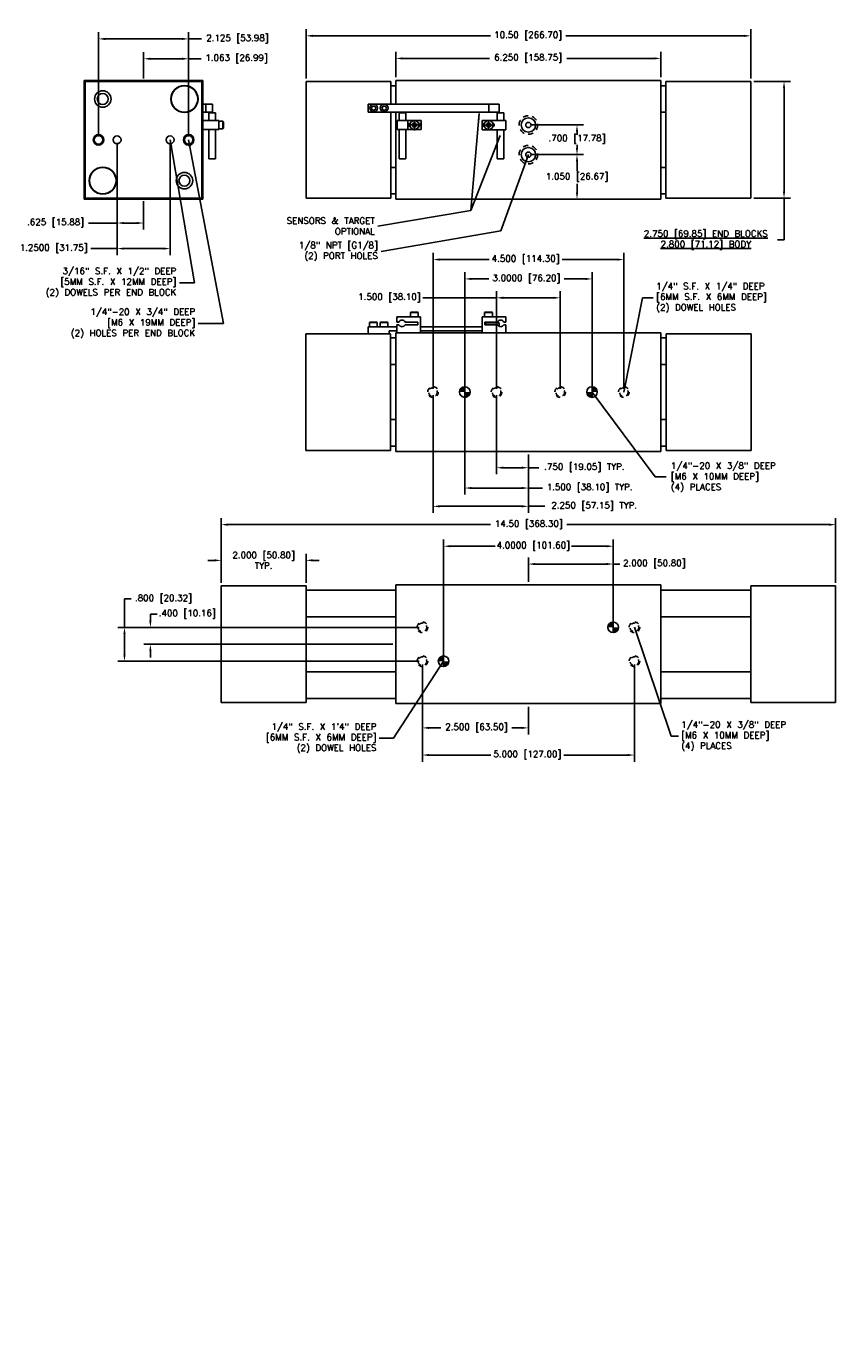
# Model space of a CAD drawing. Extents: x 10.2 to 50.2, y -53.3 to 18.6.
import ezdxf

# ---------------------------------------------------------------- set-up
doc = ezdxf.new("R2010")
doc.units = 0
doc.header["$MEASUREMENT"] = 0
for name, pattern in [('CENTER', [2, 1.25, -0.25, 0.25, -0.25]), ('CENTER2', [1.125, 0.75, -0.125, 0.125, -0.125]), ('DASHED', [0.75, 0.5, -0.25]), ('HIDDEN2', [0.1875, 0.125, -0.0625])]:
    doc.linetypes.add(name, pattern=pattern)
doc.layers.get('0').update_dxf_attribs({"linetype": 'CONTINUOUS'})
doc.layers.get('DEFPOINTS').update_dxf_attribs({"linetype": 'CONTINUOUS'})
doc.layers.add('1', color=7, linetype='CONTINUOUS')
doc.styles.get("Standard").update_dxf_attribs({"font": 'txt.shx', "height": 0.15})
doc.styles.add('STYLE1', font='PER_____.TTF', dxfattribs={"height": 0.15})
doc.dimstyles.new('MILLOMETRIC', dxfattribs={"dimscale": 0, "dimtxt": 0.15, "dimasz": 0.156, "dimexe": 0.156, "dimexo": 0.075, "dimgap": 0.075, "dimtad": 0, "dimtih": 1, "dimtoh": 1, "dimdec": 3, "dimzin": 4, "dimdsep": 46, "dimtxsty": 'Standard', "dimcen": 0.09, "dimadec": 0, "dimazin": 0, "dimtfac": 1, "dimtdec": 3, "dimtofl": 0, "dimtmove": 0, "dimatfit": 3, "dimfxl": 1, "dimtolj": 1, "dimtzin": 4, "dimarcsym": 0})
doc.dimstyles.get("Standard").update_dxf_attribs({"dimtxt": 0.125, "dimasz": 0.094, "dimexe": 0.094, "dimexo": 0.0625, "dimgap": 0.0625, "dimtad": 0, "dimtih": 1, "dimtoh": 1, "dimdec": 3, "dimzin": 4, "dimdsep": 46, "dimtxsty": 'STYLE1', "dimcen": 0.09, "dimadec": 0, "dimazin": 0, "dimtfac": 1, "dimtdec": 4, "dimtofl": 0, "dimtmove": 0, "dimatfit": 3, "dimfxl": 1, "dimtolj": 1, "dimtzin": 4, "dimarcsym": 0})

# ---------------------------------------------------------------- blocks, each defined once
blk = doc.blocks.new('*D253')
at = {"color": 0, "linetype": 'ByBlock'}
for p, q in [((41.459, 10.014), (41.459, 12.763)), ((44.459, 10.014), (44.459, 12.763)), ((41.615, 12.607), (42.024, 12.607)), ((44.303, 12.607), (43.799, 12.607))]:
    blk.add_line(p, q, dxfattribs=at)
for points in [[(41.615, 12.633), (41.615, 12.581), (41.459, 12.607)], [(44.303, 12.633), (44.303, 12.581), (44.459, 12.607)]]:
    blk.add_solid(points, dxfattribs=at)
at = {"layer": 'DEFPOINTS', "color": 0, "linetype": 'ByBlock'}
for p in [(44.459, 12.607), (41.459, 9.939), (44.459, 9.939)]:
    blk.add_point(p, dxfattribs=at)
at = {"color": 0, "linetype": 'ByBlock', "insert": (42.911, 12.607), "char_height": 0.15, "attachment_point": 5}
blk.add_mtext('\\A1;3.0000 [76.20]', dxfattribs=at)
blk = doc.blocks.new('*D254')
at = {"color": 0, "linetype": 'ByBlock'}
for p, q in [((40.709, 9.864), (40.709, 7.087)), ((42.959, 8.464), (42.959, 7.087)), ((40.865, 7.243), (42.803, 7.243)), ((42.959, 7.243), (43.348, 7.243))]:
    blk.add_line(p, q, dxfattribs=at)
for points in [[(40.865, 7.269), (40.865, 7.217), (40.709, 7.243)], [(42.803, 7.269), (42.803, 7.217), (42.959, 7.243)]]:
    blk.add_solid(points, dxfattribs=at)
at = {"layer": 'DEFPOINTS', "color": 0, "linetype": 'ByBlock'}
for p in [(40.709, 9.939), (42.959, 8.539), (40.709, 7.243)]:
    blk.add_point(p, dxfattribs=at)
at = {"color": 0, "linetype": 'ByBlock', "insert": (44.51, 7.243), "char_height": 0.15, "attachment_point": 5}
blk.add_mtext('\\A1;2.250 [57.15] TYP.', dxfattribs=at)
blk = doc.blocks.new('*D255')
at = {"color": 0, "linetype": 'ByBlock'}
for p, q in [((41.459, 9.864), (41.459, 7.519)), ((42.959, 8.464), (42.959, 7.519)), ((41.615, 7.675), (42.803, 7.675)), ((42.959, 7.675), (43.29, 7.675))]:
    blk.add_line(p, q, dxfattribs=at)
for points in [[(41.615, 7.701), (41.615, 7.649), (41.459, 7.675)], [(42.803, 7.701), (42.803, 7.649), (42.959, 7.675)]]:
    blk.add_solid(points, dxfattribs=at)
at = {"layer": 'DEFPOINTS', "color": 0, "linetype": 'ByBlock'}
for p in [(41.459, 9.939), (42.959, 8.539), (41.459, 7.675)]:
    blk.add_point(p, dxfattribs=at)
at = {"color": 0, "linetype": 'ByBlock', "insert": (44.402, 7.675), "char_height": 0.15, "attachment_point": 5}
blk.add_mtext('\\A1;1.500 [38.10] TYP.', dxfattribs=at)
blk = doc.blocks.new('*D256')
at = {"color": 0, "linetype": 'ByBlock'}
for p, q in [((42.209, 9.864), (42.209, 7.998)), ((42.959, 8.464), (42.959, 7.998)), ((42.365, 8.154), (42.803, 8.154)), ((42.959, 8.154), (43.204, 8.154))]:
    blk.add_line(p, q, dxfattribs=at)
for points in [[(42.365, 8.18), (42.365, 8.128), (42.209, 8.154)], [(42.803, 8.18), (42.803, 8.128), (42.959, 8.154)]]:
    blk.add_solid(points, dxfattribs=at)
at = {"layer": 'DEFPOINTS', "color": 0, "linetype": 'ByBlock'}
for p in [(42.209, 9.939), (42.959, 8.539), (42.209, 8.154)]:
    blk.add_point(p, dxfattribs=at)
at = {"color": 0, "linetype": 'ByBlock', "insert": (44.279, 8.154), "char_height": 0.15, "attachment_point": 5}
blk.add_mtext('\\A1;.750 [19.05] TYP.', dxfattribs=at)
blk = doc.blocks.new('*D257')
at = {"color": 0, "linetype": 'ByBlock'}
for p, q in [((67.756, -4.238), (67.756, -3.079)), ((78.246, -4.238), (78.246, -3.079)), ((67.912, -3.235), (72.107, -3.235)), ((78.09, -3.235), (73.882, -3.235))]:
    blk.add_line(p, q, dxfattribs=at)
for points in [[(67.912, -3.209), (67.912, -3.261), (67.756, -3.235)], [(78.09, -3.209), (78.09, -3.261), (78.246, -3.235)]]:
    blk.add_solid(points, dxfattribs=at)
at = {"layer": 'DEFPOINTS', "color": 0, "linetype": 'ByBlock'}
for p in [(78.246, -3.235), (67.756, -4.313), (78.246, -4.313)]:
    blk.add_point(p, dxfattribs=at)
at = {"color": 0, "linetype": 'ByBlock', "insert": (72.994, -3.235), "char_height": 0.15, "attachment_point": 5}
blk.add_mtext('\\A1;10.50 [266.70]', dxfattribs=at)
blk = doc.blocks.new('*D258')
at = {"color": 0, "linetype": 'ByBlock'}
for p, q in [((35.714, 5.439), (35.714, 6.967)), ((50.204, 5.439), (50.204, 6.967)), ((35.87, 6.811), (42.067, 6.811)), ((50.048, 6.811), (43.867, 6.811))]:
    blk.add_line(p, q, dxfattribs=at)
for points in [[(35.87, 6.837), (35.87, 6.785), (35.714, 6.811)], [(50.048, 6.837), (50.048, 6.785), (50.204, 6.811)]]:
    blk.add_solid(points, dxfattribs=at)
at = {"layer": 'DEFPOINTS', "color": 0, "linetype": 'ByBlock'}
for p in [(50.204, 6.811), (35.714, 5.364), (50.204, 5.364)]:
    blk.add_point(p, dxfattribs=at)
at = {"color": 0, "linetype": 'ByBlock', "insert": (42.967, 6.811), "char_height": 0.15, "attachment_point": 5}
blk.add_mtext('\\A1;14.50 [368.30]', dxfattribs=at)
blk = doc.blocks.new('*D293')
at = {"color": 0, "linetype": 'ByBlock'}
for p, q in [((45.669, -11.072), (46.896, -11.072)), ((46.74, -11.228), (46.74, -11.459)), ((46.74, -11.966), (46.74, -11.759)), ((45.669, -12.122), (46.896, -12.122))]:
    blk.add_line(p, q, dxfattribs=at)
for points in [[(46.714, -11.228), (46.766, -11.228), (46.74, -11.072)], [(46.714, -11.966), (46.766, -11.966), (46.74, -12.122)]]:
    blk.add_solid(points, dxfattribs=at)
at = {"layer": 'DEFPOINTS', "color": 0, "linetype": 'ByBlock'}
for p in [(45.594, -11.072), (46.74, -11.072), (45.594, -12.122)]:
    blk.add_point(p, dxfattribs=at)
at = {"color": 0, "linetype": 'ByBlock', "insert": (46.74, -11.609), "char_height": 0.15, "attachment_point": 5}
blk.add_mtext('\\A1;1.050 [26.67]', dxfattribs=at)
blk = doc.blocks.new('*D294')
at = {"color": 0, "linetype": 'ByBlock'}
for p, q in [((45.669, -10.372), (46.896, -10.372)), ((46.74, -10.528), (46.74, -10.603)), ((46.74, -10.916), (46.74, -10.841)), ((45.669, -11.072), (46.896, -11.072))]:
    blk.add_line(p, q, dxfattribs=at)
for points in [[(46.714, -10.528), (46.766, -10.528), (46.74, -10.372)], [(46.714, -10.916), (46.766, -10.916), (46.74, -11.072)]]:
    blk.add_solid(points, dxfattribs=at)
at = {"layer": 'DEFPOINTS', "color": 0, "linetype": 'ByBlock'}
for p in [(45.594, -10.372), (46.74, -10.372), (45.594, -11.072)]:
    blk.add_point(p, dxfattribs=at)
at = {"color": 0, "linetype": 'ByBlock', "insert": (46.74, -10.707), "char_height": 0.15, "attachment_point": 5}
blk.add_mtext('\\A1;.700 [17.78]', dxfattribs=at)
blk = doc.blocks.new('*D296')
at = {"color": 0, "linetype": 'ByBlock'}
for p, q in [((40.709, 10.014), (40.709, 13.22)), ((45.209, 10.014), (45.209, 13.22)), ((40.865, 13.064), (42.03, 13.064)), ((45.053, 13.064), (43.755, 13.064))]:
    blk.add_line(p, q, dxfattribs=at)
for points in [[(40.865, 13.09), (40.865, 13.038), (40.709, 13.064)], [(45.053, 13.09), (45.053, 13.038), (45.209, 13.064)]]:
    blk.add_solid(points, dxfattribs=at)
at = {"layer": 'DEFPOINTS', "color": 0, "linetype": 'ByBlock'}
for p in [(45.209, 13.064), (40.709, 9.939), (45.209, 9.939)]:
    blk.add_point(p, dxfattribs=at)
at = {"color": 0, "linetype": 'ByBlock', "insert": (42.893, 13.064), "char_height": 0.15, "attachment_point": 5}
blk.add_mtext('\\A1;4.500 [114.30]', dxfattribs=at)
blk = doc.blocks.new('*D297')
at = {"color": 0, "linetype": 'ByBlock'}
for p, q in [((42.209, 12.162), (40.468, 12.162)), ((42.209, 10.014), (42.209, 12.318)), ((43.553, 12.162), (42.365, 12.162)), ((43.709, 10.014), (43.709, 12.318))]:
    blk.add_line(p, q, dxfattribs=at)
for points in [[(42.365, 12.188), (42.365, 12.136), (42.209, 12.162)], [(43.553, 12.188), (43.553, 12.136), (43.709, 12.162)]]:
    blk.add_solid(points, dxfattribs=at)
at = {"layer": 'DEFPOINTS', "color": 0, "linetype": 'ByBlock'}
for p in [(43.709, 12.162), (42.209, 9.939), (43.709, 9.939)]:
    blk.add_point(p, dxfattribs=at)
at = {"color": 0, "linetype": 'ByBlock', "insert": (39.681, 12.162), "char_height": 0.15, "attachment_point": 5}
blk.add_mtext('\\A1;1.500 [38.10]', dxfattribs=at)
blk = doc.blocks.new('*D298')
at = {"color": 0, "linetype": 'ByBlock'}
for p, q in [((78.321, -4.313), (79.185, -4.313)), ((79.029, -4.469), (79.029, -6.907)), ((78.321, -7.063), (79.185, -7.063)), ((79.029, -7.063), (79.029, -8.049)), ((79.029, -8.049), (78.873, -8.049))]:
    blk.add_line(p, q, dxfattribs=at)
for points in [[(79.003, -4.469), (79.055, -4.469), (79.029, -4.313)], [(79.003, -6.907), (79.055, -6.907), (79.029, -7.063)]]:
    blk.add_solid(points, dxfattribs=at)
at = {"layer": 'DEFPOINTS', "color": 0, "linetype": 'ByBlock'}
for p in [(78.246, -4.313), (78.246, -7.063), (79.029, -7.063)]:
    blk.add_point(p, dxfattribs=at)
at = {"color": 0, "linetype": 'ByBlock', "insert": (77.185, -8.049), "char_height": 0.15, "attachment_point": 5}
blk.add_mtext('\\A1;\\L2.750 [69.85] END BLOCKS\\P2.800 [71.12] BODY', dxfattribs=at)
blk = doc.blocks.new('*D299')
at = {"color": 0, "linetype": 'ByBlock'}
for p, q in [((50.938, -6.163), (50.938, -8.457)), ((55.938, -6.163), (55.938, -8.457)), ((51.094, -8.301), (52.551, -8.301)), ((55.782, -8.301), (54.276, -8.301))]:
    blk.add_line(p, q, dxfattribs=at)
for points in [[(51.094, -8.275), (51.094, -8.327), (50.938, -8.301)], [(55.782, -8.275), (55.782, -8.327), (55.938, -8.301)]]:
    blk.add_solid(points, dxfattribs=at)
at = {"layer": 'DEFPOINTS', "color": 0, "linetype": 'ByBlock'}
for p in [(50.938, -6.088), (55.938, -6.088), (50.938, -8.301)]:
    blk.add_point(p, dxfattribs=at)
at = {"color": 0, "linetype": 'ByBlock', "insert": (53.413, -8.301), "char_height": 0.15, "attachment_point": 5}
blk.add_mtext('\\A1;5.000 [127.00]', dxfattribs=at)
blk = doc.blocks.new('*D300')
at = {"color": 0, "linetype": 'ByBlock'}
for p, q in [((50.938, -6.163), (50.938, -7.816)), ((53.438, -7.163), (53.438, -7.816)), ((51.094, -7.66), (51.375, -7.66)), ((53.282, -7.66), (53.05, -7.66))]:
    blk.add_line(p, q, dxfattribs=at)
for points in [[(51.094, -7.634), (51.094, -7.686), (50.938, -7.66)], [(53.282, -7.634), (53.282, -7.686), (53.438, -7.66)]]:
    blk.add_solid(points, dxfattribs=at)
at = {"layer": 'DEFPOINTS', "color": 0, "linetype": 'ByBlock'}
for p in [(50.938, -6.088), (53.438, -7.088), (53.438, -7.66)]:
    blk.add_point(p, dxfattribs=at)
at = {"color": 0, "linetype": 'ByBlock', "insert": (52.213, -7.66), "char_height": 0.15, "attachment_point": 5}
blk.add_mtext('\\A1;2.500 [63.50]', dxfattribs=at)
blk = doc.blocks.new('*D301')
at = {"color": 0, "linetype": 'ByBlock'}
for p, q in [((40.959, 3.664), (40.959, 6.458)), ((41.115, 6.302), (42.174, 6.302)), ((44.803, 6.302), (43.974, 6.302)), ((44.959, 4.464), (44.959, 6.458))]:
    blk.add_line(p, q, dxfattribs=at)
for points in [[(41.115, 6.328), (41.115, 6.276), (40.959, 6.302)], [(44.803, 6.328), (44.803, 6.276), (44.959, 6.302)]]:
    blk.add_solid(points, dxfattribs=at)
at = {"layer": 'DEFPOINTS', "color": 0, "linetype": 'ByBlock'}
for p in [(44.959, 6.302), (44.959, 4.389), (40.959, 3.589)]:
    blk.add_point(p, dxfattribs=at)
at = {"color": 0, "linetype": 'ByBlock', "insert": (43.074, 6.302), "char_height": 0.15, "attachment_point": 5}
blk.add_mtext('\\A1;4.0000 [101.60]', dxfattribs=at)
blk = doc.blocks.new('*D302')
at = {"color": 0, "linetype": 'ByBlock'}
for p, q in [((53.438, -4.213), (53.438, -3.639)), ((55.438, -5.213), (55.438, -3.639)), ((53.594, -3.795), (55.282, -3.795)), ((55.438, -3.795), (55.594, -3.795))]:
    blk.add_line(p, q, dxfattribs=at)
for points in [[(53.594, -3.769), (53.594, -3.821), (53.438, -3.795)], [(55.282, -3.769), (55.282, -3.821), (55.438, -3.795)]]:
    blk.add_solid(points, dxfattribs=at)
at = {"layer": 'DEFPOINTS', "color": 0, "linetype": 'ByBlock'}
for p in [(53.438, -3.795), (53.438, -4.288), (55.438, -5.288)]:
    blk.add_point(p, dxfattribs=at)
at = {"color": 0, "linetype": 'ByBlock', "insert": (56.407, -3.795), "char_height": 0.15, "attachment_point": 5}
blk.add_mtext('\\A1;2.000 [50.80]', dxfattribs=at)
blk = doc.blocks.new('*D303')
at = {"color": 0, "linetype": 'ByBlock'}
for p, q in [((43.912, -5.288), (43.912, -4.618)), ((43.912, -4.618), (44.068, -4.618)), ((50.863, -5.288), (43.756, -5.288)), ((43.912, -5.932), (43.912, -5.444)), ((50.863, -6.088), (43.756, -6.088))]:
    blk.add_line(p, q, dxfattribs=at)
for points in [[(43.886, -5.444), (43.938, -5.444), (43.912, -5.288)], [(43.886, -5.932), (43.938, -5.932), (43.912, -6.088)]]:
    blk.add_solid(points, dxfattribs=at)
at = {"layer": 'DEFPOINTS', "color": 0, "linetype": 'ByBlock'}
for p in [(50.938, -5.288), (43.912, -6.088), (50.938, -6.088)]:
    blk.add_point(p, dxfattribs=at)
at = {"color": 0, "linetype": 'ByBlock', "insert": (44.831, -4.618), "char_height": 0.15, "attachment_point": 5}
blk.add_mtext('\\A1;.800 [20.32]', dxfattribs=at)
blk = doc.blocks.new('*D304')
at = {"color": 0, "linetype": 'ByBlock'}
for p, q in [((44.523, -5.132), (44.523, -4.976)), ((44.523, -4.976), (44.679, -4.976)), ((50.863, -5.288), (44.367, -5.288)), ((50.238, -5.688), (44.367, -5.688)), ((44.523, -5.844), (44.523, -6))]:
    blk.add_line(p, q, dxfattribs=at)
for points in [[(44.497, -5.132), (44.549, -5.132), (44.523, -5.288)], [(44.497, -5.844), (44.549, -5.844), (44.523, -5.688)]]:
    blk.add_solid(points, dxfattribs=at)
at = {"layer": 'DEFPOINTS', "color": 0, "linetype": 'ByBlock'}
for p in [(50.938, -5.288), (44.523, -5.688), (50.313, -5.688)]:
    blk.add_point(p, dxfattribs=at)
at = {"color": 0, "linetype": 'ByBlock', "insert": (45.392, -4.976), "char_height": 0.15, "attachment_point": 5}
blk.add_mtext('\\A1;.400 [10.16]', dxfattribs=at)
blk = doc.blocks.new('*D307')
at = {"color": 0, "linetype": 'ByBlock'}
for p, q in [((69.876, -4.213), (69.876, -3.611)), ((76.126, -4.213), (76.126, -3.611)), ((70.032, -3.767), (72.082, -3.767)), ((75.97, -3.767), (73.907, -3.767))]:
    blk.add_line(p, q, dxfattribs=at)
for points in [[(70.032, -3.741), (70.032, -3.793), (69.876, -3.767)], [(75.97, -3.741), (75.97, -3.793), (76.126, -3.767)]]:
    blk.add_solid(points, dxfattribs=at)
at = {"layer": 'DEFPOINTS', "color": 0, "linetype": 'ByBlock'}
for p in [(76.126, -3.767), (69.876, -4.288), (76.126, -4.288)]:
    blk.add_point(p, dxfattribs=at)
at = {"color": 0, "linetype": 'ByBlock', "insert": (72.994, -3.767), "char_height": 0.15, "attachment_point": 5}
blk.add_mtext('\\A1;6.250 [158.75]', dxfattribs=at)
blk = doc.blocks.new('*D308')
at = {"color": 0, "linetype": 'ByBlock'}
for p, q in [((46.037, -3.708), (45.881, -3.708)), ((46.193, -4.238), (46.193, -3.552)), ((48.193, -4.238), (48.193, -3.552)), ((48.349, -3.708), (48.505, -3.708))]:
    blk.add_line(p, q, dxfattribs=at)
for points in [[(46.037, -3.682), (46.037, -3.734), (46.193, -3.708)], [(48.349, -3.682), (48.349, -3.734), (48.193, -3.708)]]:
    blk.add_solid(points, dxfattribs=at)
at = {"layer": 'DEFPOINTS', "color": 0, "linetype": 'ByBlock'}
for p in [(46.193, -3.708), (46.193, -4.313), (48.193, -4.313)]:
    blk.add_point(p, dxfattribs=at)
at = {"color": 0, "linetype": 'ByBlock', "insert": (47.193, -3.708), "char_height": 0.15, "attachment_point": 5}
blk.add_mtext('\\A1;2.000 [50.80]\\PTYP.', dxfattribs=at)
blk = doc.blocks.new('*D348')
at = {"color": 0, "linetype": 'ByBlock'}
for p, q in [((25.168, 11.054), (25.168, 9.01)), ((25.793, 9.679), (25.793, 9.01)), ((25.168, 9.166), (24.491, 9.166)), ((25.637, 9.166), (25.324, 9.166))]:
    blk.add_line(p, q, dxfattribs=at)
for points in [[(25.324, 9.192), (25.324, 9.14), (25.168, 9.166)], [(25.637, 9.192), (25.637, 9.14), (25.793, 9.166)]]:
    blk.add_solid(points, dxfattribs=at)
at = {"layer": 'DEFPOINTS', "color": 0, "linetype": 'ByBlock'}
for p in [(25.168, 11.129), (25.793, 9.754), (25.168, 9.166)]:
    blk.add_point(p, dxfattribs=at)
at = {"color": 0, "linetype": 'ByBlock', "insert": (23.716, 9.166), "char_height": 0.15, "attachment_point": 5}
blk.add_mtext('\\A1;.625 [15.88]', dxfattribs=at)
blk = doc.blocks.new('*D349')
at = {"color": 0, "linetype": 'ByBlock'}
for p, q in [((25.168, 11.054), (25.168, 8.407)), ((26.418, 11.054), (26.418, 8.407)), ((25.168, 8.563), (24.545, 8.563)), ((26.262, 8.563), (25.324, 8.563))]:
    blk.add_line(p, q, dxfattribs=at)
for points in [[(25.324, 8.589), (25.324, 8.537), (25.168, 8.563)], [(26.262, 8.589), (26.262, 8.537), (26.418, 8.563)]]:
    blk.add_solid(points, dxfattribs=at)
at = {"layer": 'DEFPOINTS', "color": 0, "linetype": 'ByBlock'}
for p in [(25.168, 11.129), (26.418, 11.129), (26.418, 8.563)]:
    blk.add_point(p, dxfattribs=at)
at = {"color": 0, "linetype": 'ByBlock', "insert": (23.67, 8.563), "char_height": 0.15, "attachment_point": 5}
blk.add_mtext('\\A1;1.2500 [31.75]', dxfattribs=at)
blk = doc.blocks.new('*D350')
at = {"color": 0, "linetype": 'ByBlock'}
for p, q in [((24.73, 11.204), (24.73, 13.665)), ((24.886, 13.509), (26.699, 13.509)), ((26.855, 11.204), (26.855, 13.665)), ((26.855, 13.509), (27.155, 13.509))]:
    blk.add_line(p, q, dxfattribs=at)
for points in [[(24.886, 13.535), (24.886, 13.483), (24.73, 13.509)], [(26.699, 13.535), (26.699, 13.483), (26.855, 13.509)]]:
    blk.add_solid(points, dxfattribs=at)
at = {"layer": 'DEFPOINTS', "color": 0, "linetype": 'ByBlock'}
for p in [(26.855, 13.509), (24.73, 11.129), (26.855, 11.129)]:
    blk.add_point(p, dxfattribs=at)
at = {"color": 0, "linetype": 'ByBlock', "insert": (28.005, 13.509), "char_height": 0.15, "attachment_point": 5}
blk.add_mtext('\\A1;2.125 [53.98]', dxfattribs=at)
blk = doc.blocks.new('*D351')
at = {"color": 0, "linetype": 'ByBlock'}
for p, q in [((25.793, 12.579), (25.793, 13.196)), ((26.855, 11.204), (26.855, 13.196)), ((25.949, 13.04), (26.699, 13.04)), ((26.855, 13.04), (27.146, 13.04))]:
    blk.add_line(p, q, dxfattribs=at)
for points in [[(25.949, 13.066), (25.949, 13.014), (25.793, 13.04)], [(26.699, 13.066), (26.699, 13.014), (26.855, 13.04)]]:
    blk.add_solid(points, dxfattribs=at)
at = {"layer": 'DEFPOINTS', "color": 0, "linetype": 'ByBlock'}
for p in [(26.855, 13.04), (25.793, 12.504), (26.855, 11.129)]:
    blk.add_point(p, dxfattribs=at)
at = {"color": 0, "linetype": 'ByBlock', "insert": (27.984, 13.04), "char_height": 0.15, "attachment_point": 5}
blk.add_mtext('\\A1;1.063 [26.99]', dxfattribs=at)

msp = doc.modelspace()

# ---------------------------------------------------------------- hatches: boundary and pattern name
for points in [[(41.33354, 9.93883), (41.45854, 9.93883), (41.45854, 10.06383, 0.41421356)], [(44.58354, 9.93883), (44.45854, 9.93883), (44.45854, 10.06383, -0.41421356)], [(41.45854, 9.81383, 0.41421356), (41.58354, 9.93883), (41.45854, 9.93883)], [(44.45854, 9.81383, -0.41421356), (44.33354, 9.93883), (44.45854, 9.93883)], [(44.83354, 4.38898), (44.95854, 4.38898), (44.95854, 4.51398, 0.41421356)], [(44.95854, 4.26398, 0.41421356), (45.08354, 4.38898), (44.95854, 4.38898)], [(40.95854, 3.71398, 0.41421356), (40.83354, 3.58898), (40.95854, 3.58898)], [(41.08354, 3.58898), (40.95854, 3.58898), (40.95854, 3.46398, 0.41421356)]]:
    msp.add_hatch(color=256).paths.add_polyline_path(points)

# ---------------------------------------------------------------- linework, layer by layer
at = {"linetype": 'Continuous'}
for p, q in [((35.2838, 17.28867), (32.4838, 17.28867)), ((32.4838, 14.48867), (32.4838, 17.28867)), ((35.2838, 14.48867), (35.2838, 17.28867)), ((37.71354, 17.26367), (37.71354, 14.51367)), ((37.71354, 17.26367), (39.71354, 17.26367)), ((39.71354, 17.26367), (39.71354, 16.73242)), ((39.83354, 17.28867), (39.83354, 16.73242)), ((46.08354, 17.28867), (39.83354, 17.28867)), ((46.08354, 17.28867), (46.08354, 14.48867)), ((48.20354, 17.26367), (46.20354, 17.26367)), ((46.20354, 14.51367), (46.20354, 17.26367)), ((48.20354, 14.51367), (48.20354, 17.26367)), ((35.58154, 16.52894), (35.42406, 16.52894)), ((39.71354, 16.54492), (39.71354, 14.51367)), ((39.83354, 16.54492), (39.83354, 14.48867)), ((39.83354, 15.23817), (39.83354, 16.53917)), ((40.06853, 16.52894), (39.91105, 16.52894)), ((42.22355, 16.52775), (42.38103, 16.52775)), ((46.08354, 16.53917), (46.08354, 15.23817)), ((35.2838, 14.48867), (32.4838, 14.48867)), ((33.8838, 14.51367), (33.8838, 14.51367)), ((37.71354, 14.51367), (39.71354, 14.51367)), ((46.08354, 14.48867), (39.83354, 14.48867)), ((48.20354, 14.51367), (46.20354, 14.51367)), ((37.70854, 8.56383), (37.70854, 11.31383)), ((39.70854, 11.31383), (37.70854, 11.31383)), ((39.70854, 8.56383), (39.70854, 11.31383)), ((46.08354, 11.33883), (39.83354, 11.33883)), ((39.83354, 8.53883), (39.83354, 11.33883)), ((39.85268, 11.33883), (40.41518, 11.33883)), ((42.4294, 11.33883), (41.8669, 11.33883)), ((46.08354, 8.53883), (46.08354, 11.33883)), ((46.20854, 8.56383), (46.20854, 11.31383)), ((48.20854, 11.31383), (46.20854, 11.31383)), ((48.20854, 8.56383), (48.20854, 11.31383)), ((39.70854, 8.56383), (37.70854, 8.56383)), ((46.08354, 8.53883), (39.83354, 8.53883)), ((48.20854, 8.56383), (46.20854, 8.56383)), ((35.71354, 5.36398), (35.71354, 2.61398)), ((35.71354, 5.36398), (37.71354, 5.36398)), ((35.71354, 5.36398), (35.71354, 2.61398)), ((37.71354, 5.36398), (37.71354, 2.61398)), ((46.08354, 5.38898), (39.83354, 5.38898)), ((39.83354, 5.38898), (39.83354, 2.58898)), ((46.08354, 5.38898), (46.08354, 2.58898)), ((48.20354, 2.61398), (48.20354, 5.36398)), ((50.20354, 5.36398), (48.20354, 5.36398)), ((50.20354, 2.61398), (50.20354, 5.36398)), ((50.20354, 2.61398), (50.20354, 5.36398)), ((46.08354, 4.63948), (46.08354, 3.33848)), ((35.71354, 2.61398), (37.71354, 2.61398)), ((46.08354, 2.58898), (39.83354, 2.58898)), ((50.20354, 2.61398), (48.20354, 2.61398))]:
    msp.add_line(p, q, dxfattribs=at)
at = {"color": 7, "linetype": 'Continuous'}
for p, q in [((32.5088, 17.26367), (35.2588, 17.26367)), ((32.5088, 14.51367), (32.5088, 17.26367)), ((35.2588, 17.26367), (35.2588, 14.51367)), ((39.83354, 17.16417), (39.71354, 17.16417)), ((46.20354, 17.16417), (46.08354, 17.16417)), ((35.42406, 16.34805), (35.42406, 16.52894)), ((35.58154, 16.34805), (35.58154, 16.52894)), ((39.71354, 16.53917), (39.83354, 16.53917)), ((40.06853, 16.34805), (40.06853, 16.52894)), ((40.06853, 16.3793), (40.06853, 16.52894)), ((42.22355, 16.37811), (42.22355, 16.52775)), ((42.22355, 16.34686), (42.22355, 16.52775)), ((46.08354, 16.53917), (46.20354, 16.53917)), ((35.2838, 16.1293), (35.2838, 16.34805)), ((35.6588, 16.1293), (35.6588, 16.34805)), ((39.86479, 16.1293), (39.86479, 16.34805)), ((40.11479, 16.1293), (40.11479, 16.34805)), ((40.23979, 16.25672), (40.27104, 16.27476)), ((40.27104, 16.27476), (40.23979, 16.25672)), ((40.23979, 16.22063), (40.23979, 16.25672)), ((40.23979, 16.25672), (40.23979, 16.22063)), ((40.27104, 16.20259), (40.23979, 16.22063)), ((40.23979, 16.22063), (40.27104, 16.20259)), ((40.27104, 16.27476), (40.30229, 16.25672)), ((40.30229, 16.25672), (40.27104, 16.27476)), ((40.30229, 16.22063), (40.27104, 16.20259)), ((40.27104, 16.20259), (40.30229, 16.22063)), ((40.30229, 16.25672), (40.30229, 16.22063)), ((40.30229, 16.22063), (40.30229, 16.25672)), ((40.42729, 16.1293), (40.42729, 16.34805)), ((41.86479, 16.12811), (41.86479, 16.34686)), ((42.02104, 16.27357), (41.98979, 16.25553)), ((41.98979, 16.25553), (41.98979, 16.21944)), ((41.98979, 16.21944), (42.02104, 16.2014)), ((42.05229, 16.25553), (42.02104, 16.27357)), ((42.02104, 16.2014), (42.05229, 16.21944)), ((42.05229, 16.21944), (42.05229, 16.25553)), ((42.42729, 16.12811), (42.42729, 16.34686)), ((35.42406, 15.43755), (35.42406, 16.1293)), ((35.58154, 15.43755), (35.58154, 16.1293)), ((39.91105, 15.4393), (39.91105, 16.1293)), ((40.06853, 15.4393), (40.06853, 16.1293)), ((42.22355, 15.43811), (42.22355, 16.12811)), ((42.38103, 15.43811), (42.38103, 16.12811)), ((40.06853, 15.43755), (39.91105, 15.43755)), ((42.22355, 15.43636), (42.38103, 15.43636)), ((39.83354, 15.23817), (39.71354, 15.23817)), ((46.20354, 15.23817), (46.08354, 15.23817)), ((35.2588, 14.51367), (32.5088, 14.51367)), ((39.71354, 14.61317), (39.83354, 14.61317)), ((46.08354, 14.61317), (46.20354, 14.61317)), ((39.85268, 11.71458), (39.85268, 11.58983)), ((39.85268, 11.71458), (40.41518, 11.71458)), ((39.85268, 11.58983), (39.90621, 11.58983)), ((39.85268, 11.52733), (39.90621, 11.52733)), ((39.85268, 11.52733), (39.85268, 11.33883)), ((40.04914, 11.58983), (40.35268, 11.58983)), ((40.04914, 11.52733), (40.35268, 11.52733)), ((40.35268, 11.58983), (40.35268, 11.52733)), ((40.41518, 11.71458), (40.41518, 11.33883)), ((41.8669, 11.71458), (41.8669, 11.33883)), ((42.4294, 11.71458), (41.8669, 11.71458)), ((41.9294, 11.58983), (41.9294, 11.52733)), ((42.23294, 11.58983), (41.9294, 11.58983)), ((42.23294, 11.52733), (41.9294, 11.52733)), ((42.4294, 11.58983), (42.37587, 11.58983)), ((42.4294, 11.52733), (42.37587, 11.52733)), ((42.4294, 11.71458), (42.4294, 11.58983)), ((42.4294, 11.52733), (42.4294, 11.33883)), ((39.82854, 11.21433), (39.70854, 11.21433)), ((46.20854, 11.21433), (46.08854, 11.21433)), ((39.70854, 10.58933), (39.82854, 10.58933)), ((46.08854, 10.58933), (46.20854, 10.58933)), ((39.82854, 9.28833), (39.70854, 9.28833)), ((46.20854, 9.28833), (46.08854, 9.28833)), ((39.70854, 8.66333), (39.82854, 8.66333)), ((46.08854, 8.66333), (46.20854, 8.66333)), ((39.83354, 5.26448), (37.71354, 5.26448)), ((48.20354, 5.26448), (46.08354, 5.26448)), ((37.71354, 4.63948), (39.83354, 4.63948)), ((46.08354, 4.63948), (48.20354, 4.63948)), ((39.83354, 3.33848), (37.71354, 3.33848)), ((48.20354, 3.33848), (46.08354, 3.33848)), ((37.71354, 2.71348), (39.83354, 2.71348)), ((46.08354, 2.71348), (48.20354, 2.71348))]:
    msp.add_line(p, q, dxfattribs=at)
at = {"linetype": 'CENTER'}
msp.add_line((39.83354, 17.28867), (39.83354, 16.73242), dxfattribs=at)
for p, q in [((35.2838, 16.16367), (35.2838, 16.41367)), ((32.4838, 15.36367), (32.4838, 15.61367)), ((34.0088, 14.48867), (33.7588, 14.48867)), ((41.45854, 9.81383), (41.45854, 10.06383)), ((44.45854, 9.81383), (44.45854, 10.06383)), ((44.95854, 4.26398), (44.95854, 4.51398)), ((40.95854, 3.71398), (40.95854, 3.46398))]:
    msp.add_line(p, q)
at = {"color": 7, "linetype": 'CENTER2'}
for p, q in [((40.10529, 16.23867), (40.41779, 16.23867)), ((40.43679, 16.23867), (40.12429, 16.23867)), ((40.27104, 16.11367), (40.27104, 16.3613)), ((40.27104, 16.11367), (40.27104, 16.3613)), ((41.85529, 16.23749), (42.16779, 16.23749)), ((42.02104, 16.11367), (42.02104, 16.3613)), ((42.02104, 16.11249), (42.02104, 16.36011))]:
    msp.add_line(p, q, dxfattribs=at)
at = {"color": 7, "linetype": 'Continuous'}
for centre, radius in [((34.8468, 16.85167), 0.32), ((34.8468, 16.85167), 0.3125), ((32.9208, 16.85167), 0.195), ((32.9208, 16.85167), 0.1285), ((40.27104, 16.23867), 0.1065), ((40.27104, 16.23867), 0.1065), ((40.27104, 16.23867), 0.05063), ((40.27104, 16.23867), 0.05063), ((42.02104, 16.23749), 0.1065), ((42.02104, 16.23749), 0.05063), ((32.8213, 15.88867), 0.125), ((32.8213, 15.88867), 0.1005), ((33.2588, 15.88867), 0.094), ((34.5088, 15.88867), 0.094), ((34.9463, 15.88867), 0.125), ((34.9463, 15.88867), 0.1005), ((32.9208, 14.92567), 0.32), ((32.9208, 14.92567), 0.3125), ((34.8468, 14.92567), 0.195), ((34.8468, 14.92567), 0.1285)]:
    msp.add_circle(centre, radius, dxfattribs=at)
at = {"linetype": 'HIDDEN2'}
for centre in [(42.95854, 16.23867), (42.95854, 15.53867)]:
    msp.add_circle(centre, 0.21875, dxfattribs=at)
at = {"linetype": 'Continuous'}
for centre, radius in [((42.95854, 16.23867), 0.1695), ((42.95854, 16.23867), 0.0625), ((42.95854, 15.53867), 0.1695), ((42.95854, 15.53867), 0.0625)]:
    msp.add_circle(centre, radius, dxfattribs=at)
at = {"linetype": 'DASHED', "ltscale": 0.135}
for centre, radius in [((40.70854, 9.93883), 0.125), ((40.70854, 9.93883), 0.102), ((42.20854, 9.93883), 0.125), ((42.20854, 9.93883), 0.102), ((43.70854, 9.93883), 0.125), ((43.70854, 9.93883), 0.102), ((45.20854, 9.93883), 0.125), ((45.20854, 9.93883), 0.102), ((40.45854, 4.38898), 0.125), ((40.45854, 4.38898), 0.125), ((40.45854, 4.38898), 0.102), ((40.45854, 4.38898), 0.102), ((45.45854, 4.38898), 0.125), ((45.45854, 4.38898), 0.102), ((40.45854, 3.58898), 0.125), ((40.45854, 3.58898), 0.102), ((45.45854, 3.58898), 0.125), ((45.45854, 3.58898), 0.102)]:
    msp.add_circle(centre, radius, dxfattribs=at)
for centre in [(41.45854, 9.93883), (44.45854, 9.93883), (44.95854, 4.38898), (40.95854, 3.58898)]:
    msp.add_circle(centre, 0.125)
at = {"color": 7, "linetype": 'Continuous'}
for centre, start, end in [((39.97768, 11.55858), 23.618258, 156.381742), ((39.97768, 11.55858), 203.618258, 336.381742), ((42.3044, 11.55858), 23.618258, 156.381742), ((42.3044, 11.55858), 203.618258, 336.381742)]:
    msp.add_arc(centre, 0.078, start, end, dxfattribs=at)
at = {"layer": '1', "linetype": 'Continuous'}
for p, q in [((35.2838, 16.73242), (35.50948, 16.73242)), ((35.50948, 16.54492), (35.2838, 16.54492)), ((35.35348, 16.73242), (35.35348, 16.54492)), ((35.50948, 16.73242), (35.50948, 16.54492)), ((39.18254, 16.54492), (39.18254, 16.73242)), ((39.18254, 16.73242), (42.27254, 16.73242)), ((39.18254, 16.54492), (42.27254, 16.54492)), ((39.25327, 16.63867), (39.2804, 16.68567)), ((39.2804, 16.59167), (39.25327, 16.63867)), ((39.2804, 16.68567), (39.33467, 16.68567)), ((39.33467, 16.59167), (39.2804, 16.59167)), ((39.33467, 16.68567), (39.36181, 16.63867)), ((39.36181, 16.63867), (39.33467, 16.59167)), ((39.50327, 16.63867), (39.5304, 16.68567)), ((39.5304, 16.59167), (39.50327, 16.63867)), ((39.5304, 16.68567), (39.58467, 16.68567)), ((39.58467, 16.59167), (39.5304, 16.59167)), ((39.58467, 16.68567), (39.61181, 16.63867)), ((39.61181, 16.63867), (39.58467, 16.59167)), ((39.71354, 16.73242), (39.71354, 16.76367)), ((42.02254, 16.54492), (42.02254, 16.73124)), ((42.02254, 16.54492), (42.02254, 16.73124)), ((42.27254, 16.54492), (42.27254, 16.73124)), ((42.27254, 16.54492), (42.27254, 16.73124)), ((35.6588, 16.33067), (35.7558, 16.33067)), ((35.6588, 16.33067), (35.6588, 16.14667)), ((35.7558, 16.33067), (35.7708, 16.31567)), ((35.7558, 16.33067), (35.7558, 16.14667)), ((35.7708, 16.31567), (35.7708, 16.16167)), ((35.6588, 16.14667), (35.7558, 16.14667)), ((35.7708, 16.16167), (35.7558, 16.14667)), ((40.18904, 11.82658), (40.17404, 11.81158)), ((40.34304, 11.82658), (40.18904, 11.82658)), ((40.35804, 11.81158), (40.34304, 11.82658)), ((41.92404, 11.81158), (41.93904, 11.82658)), ((41.93904, 11.82658), (42.09304, 11.82658)), ((42.09304, 11.82658), (42.10804, 11.81158)), ((39.20954, 11.57583), (39.22454, 11.59083)), ((39.20954, 11.57583), (39.39354, 11.57583)), ((39.20954, 11.47883), (39.20954, 11.57583)), ((39.22454, 11.59083), (39.37854, 11.59083)), ((39.37854, 11.59083), (39.39354, 11.57583)), ((39.39354, 11.47883), (39.39354, 11.57583)), ((39.46004, 11.57583), (39.47504, 11.59083)), ((39.46004, 11.47883), (39.46004, 11.57583)), ((39.46004, 11.57583), (39.64404, 11.57583)), ((39.47504, 11.59083), (39.62904, 11.59083)), ((39.62904, 11.59083), (39.64404, 11.57583)), ((39.64404, 11.47883), (39.64404, 11.57583)), ((40.17404, 11.71458), (40.17404, 11.81158)), ((40.35804, 11.81158), (40.17404, 11.81158)), ((40.35804, 11.71458), (40.17404, 11.71458)), ((40.35804, 11.71458), (40.35804, 11.81158)), ((41.92404, 11.81158), (42.10804, 11.81158)), ((41.92404, 11.71458), (41.92404, 11.81158)), ((41.92404, 11.71458), (42.10804, 11.71458)), ((41.95733, 11.52733), (41.95733, 11.57008)), ((42.10804, 11.71458), (42.10804, 11.81158)), ((42.26608, 11.49064), (42.26608, 11.57008)), ((39.17608, 11.47883), (39.67608, 11.47883)), ((39.17608, 11.31383), (39.17608, 11.47883)), ((39.17608, 11.47883), (39.85268, 11.47883)), ((39.17608, 11.31383), (39.67608, 11.31383)), ((39.20954, 11.47883), (39.39354, 11.47883)), ((39.46004, 11.47883), (39.64404, 11.47883)), ((39.67608, 11.31383), (39.67608, 11.38508)), ((40.41518, 11.47883), (41.8669, 11.47883))]:
    msp.add_line(p, q, dxfattribs=at)
at = {"layer": '1', "color": 7, "linetype": 'Continuous'}
for p, q in [((39.91105, 16.52894), (39.91105, 16.34805)), ((42.38103, 16.52775), (42.38103, 16.34686)), ((35.6588, 16.34805), (35.2838, 16.34805)), ((40.42729, 16.34805), (39.86479, 16.34805)), ((41.86479, 16.34686), (42.42729, 16.34686)), ((35.6588, 16.1293), (35.2838, 16.1293)), ((40.42729, 16.1293), (39.86479, 16.1293)), ((41.86479, 16.12811), (42.42729, 16.12811)), ((35.58154, 15.43755), (35.42406, 15.43755)), ((41.95733, 11.57008), (42.26608, 11.57008)), ((39.67608, 11.38508), (39.85268, 11.38508)), ((40.41518, 11.38508), (41.8669, 11.38508))]:
    msp.add_line(p, q, dxfattribs=at)
at = {"layer": '1', "color": 7, "linetype": 'CENTER2'}
for p, q in [((40.27104, 16.36367), (40.27104, 16.1088)), ((40.27104, 16.36367), (40.27104, 16.1088)), ((42.02104, 16.36249), (42.02104, 16.10761))]:
    msp.add_line(p, q, dxfattribs=at)
at = {"layer": '1', "linetype": 'Continuous'}
for centre in [(39.30754, 16.63867), (39.30754, 16.63867), (39.55754, 16.63867), (39.55754, 16.63867)]:
    msp.add_circle(centre, 0.0915, dxfattribs=at)
at = {"layer": '1', "color": 7, "linetype": 'Continuous'}
for centre, start, end in [((40.20854, 16.23867), 116.859743, 243.140257), ((40.20854, 16.23867), 116.859743, 243.140257), ((40.33354, 16.23867), 296.859743, 63.140257), ((40.33354, 16.23867), 296.859743, 63.140257), ((41.95854, 16.23749), 116.859743, 243.140257), ((42.08354, 16.23749), 296.859743, 63.140257)]:
    msp.add_arc(centre, 0.0625, start, end, dxfattribs=at)

# ---------------------------------------------------------------- texts
at = {"linetype": 'Continuous'}
for s, insert, char_height, attachment_point in [('SENSORS & TARGET\\POPTIONAL', (39.33212, 13.85493), 0.15, 6), ('1/8" NPT [G1/8]\\P(2) PORT HOLES', (39.40736, 13.25385), 0.15, 6), ('1/4" S.F. X 1/4" DEEP\\P[6MM S.F. X 6MM DEEP]\\P(2) DOWEL HOLES', (45.9732, 12.16173), 0.15, 4), ('1/4"-20 X 3/8" DEEP\\P[M6 X 10MM DEEP]\\P(4) PLACES', (46.31918, 7.92631), 0.15, 4), ('1/4" S.F. X 1\'4" DEEP\\P[6MM S.F. X 6MM DEEP]\\P(2) DOWEL HOLES', (39.37366, 1.77302), 0.15, 6), ('1/4"-20 X 3/8" DEEP\\P[M6 X 10MM DEEP]\\P(4) PLACES', (46.56379, 1.82028), 0.15, 4), ('{ }', (36.49985, -7.2269), 0.125, 4), ('{ }', (36.24985, -10.05503), 0.125, 4), ('{ }', (37.23422, -12.55503), 0.125, 4)]:
    msp.add_mtext(s, dxfattribs=dict(at, insert=insert, char_height=char_height, attachment_point=attachment_point))
at = {"layer": '1', "linetype": 'Continuous', "char_height": 0.15, "attachment_point": 6}
for s, insert in [('3/16" S.F. X 1/2" DEEP\\P[5MM S.F. X 12MM DEEP]\\P(2) DOWELS PER END BLOCK', (34.65465, 12.5187)), ('1/4"-20 X 3/4" DEEP\\P[M6 X 19MM DEEP]\\P(2) HOLES PER END BLOCK', (35.0988, 11.55702))]:
    msp.add_mtext(s, dxfattribs=dict(at, insert=insert))

# ---------------------------------------------------------------- dimensions: what is measured, and where the dimension line sits
at = {"linetype": 'Continuous'}
dim = msp.add_linear_dim(base=(48.20354, 18.34094), p1=(37.71354, 17.26367), p2=(48.20354, 17.26367), text='10.50 [266.70]', dimstyle='MILLOMETRIC', override={"dimscale": 1}, dxfattribs=at)
dim.commit()
dim.dimension.update_dxf_attribs({"geometry": '*D257', "text_midpoint": (42.95218, 18.34094), "dimtype": 160, "insert": (-30.04228, 21.57625)})
for base, p1, p2, picture, middle, set_off in [((46.08354, 17.80899), (39.83354, 17.28867), (46.08354, 17.28867), '*D307', (42.95218, 17.80899), (-30.04228, 21.57625)), ((42.95854, 5.8814), (44.95854, 4.38898), (42.95854, 5.38898), '*D302', (45.92704, 5.8814), (-10.47949, 9.67656)), ((40.45854, 1.37597), (45.45854, 3.58898), (40.45854, 3.58898), '*D299', (42.93368, 1.37597), (-10.47949, 9.67656)), ((42.95854, 2.01663), (40.45854, 3.58898), (42.95854, 2.58898), '*D300', (41.73309, 2.01663), (-10.47949, 9.67656))]:
    dim = msp.add_linear_dim(base=base, p1=p1, p2=p2, dimstyle='MILLOMETRIC', override={"dimscale": 1}, dxfattribs=at)
    dim.commit()
    dim.dimension.update_dxf_attribs({"geometry": picture, "text_midpoint": middle, "dimtype": 160, "insert": set_off})
dim = msp.add_linear_dim(base=(48.98655, 14.51367), p1=(48.20354, 17.26367), p2=(48.20354, 14.51367), angle=90, text='\\L2.750 [69.85] END BLOCKS\\P2.800 [71.12] BODY', dimstyle='MILLOMETRIC', override={"dimscale": 1}, dxfattribs=at)
dim.commit()
dim.dimension.update_dxf_attribs({"geometry": '*D298', "text_midpoint": (47.14305, 13.52766), "dimtype": 160, "insert": (-30.04228, 21.57625)})
for base, p1, p2, angle, override, picture, middle, set_off in [((44.1046, 16.23867), (42.95854, 15.53867), (42.95854, 16.23867), 90, {"dimscale": 1}, '*D294', (44.1046, 15.90414), (-2.63504, 26.6109)), ((34.5088, 13.32298), (33.2588, 15.88867), (34.5088, 15.88867), 180, {"dimscale": 1, "dimdec": 4}, '*D349', (31.7613, 13.32298), (8.09129, 4.76004)), ((44.10525, 15.53867), (42.95854, 14.48867), (42.95854, 15.53867), 90, {"dimscale": 1}, '*D293', (44.10525, 15.00156), (-2.63504, 26.6109)), ((33.43268, 3.58898), (40.45854, 4.38898), (40.45854, 3.58898), 90, {"dimscale": 1}, '*D303', (34.35118, 5.05841), (-10.47949, 9.67656)), ((34.04371, 3.98898), (40.45854, 4.38898), (39.83354, 3.98898), 90, {"dimscale": 1}, '*D304', (34.91221, 4.70098), (-10.47949, 9.67656))]:
    dim = msp.add_linear_dim(base=base, p1=p1, p2=p2, angle=angle, dimstyle='MILLOMETRIC', override=override, dxfattribs=at)
    dim.commit()
    dim.dimension.update_dxf_attribs({"geometry": picture, "text_midpoint": middle, "dimtype": 160, "insert": set_off})
for base, p1, p2, override, picture, middle in [((45.20854, 13.06417), (40.70854, 9.93883), (45.20854, 9.93883), {"dimscale": 1}, '*D296', (42.89282, 13.06417)), ((44.45854, 12.60696), (41.45854, 9.93883), (44.45854, 9.93883), {"dimscale": 1, "dimdec": 4}, '*D253', (42.91132, 12.60696)), ((43.70854, 12.16173), (42.20854, 9.93883), (43.70854, 9.93883), {"dimscale": 1}, '*D297', (39.68068, 12.16173))]:
    dim = msp.add_linear_dim(base=base, p1=p1, p2=p2, angle=180, dimstyle='MILLOMETRIC', override=override, dxfattribs=at)
    dim.commit()
    dim.dimension.update_dxf_attribs({"geometry": picture, "text_midpoint": middle, "dimtype": 160})
for base, p2, picture, middle in [((40.70854, 7.24343), (40.70854, 9.93883), '*D254', (44.51018, 7.24343)), ((41.45854, 7.67537), (41.45854, 9.93883), '*D255', (44.40213, 7.67537)), ((42.20854, 8.15358), (42.20854, 9.93883), '*D256', (44.27863, 8.15358))]:
    dim = msp.add_linear_dim(base=base, p1=(42.95854, 8.53883), p2=p2, angle=180, text='<> TYP.', dimstyle='MILLOMETRIC', override={"dimscale": 1}, dxfattribs=at)
    dim.commit()
    dim.dimension.update_dxf_attribs({"geometry": picture, "text_midpoint": middle, "dimtype": 160})
dim = msp.add_linear_dim(base=(50.20354, 6.8115), p1=(35.71354, 5.36398), p2=(50.20354, 5.36398), text='14.50 [368.30]', dimstyle='MILLOMETRIC', override={"dimscale": 1}, dxfattribs=at)
dim.commit()
dim.dimension.update_dxf_attribs({"geometry": '*D258', "text_midpoint": (42.96653, 6.8115), "dimtype": 160})
dim = msp.add_linear_dim(base=(35.71354, 5.9684), p1=(37.71354, 5.36398), p2=(35.71354, 5.36398), text='<>\\PTYP.', dimstyle='MILLOMETRIC', override={"dimscale": 1}, dxfattribs=at)
dim.commit()
dim.dimension.update_dxf_attribs({"geometry": '*D308', "text_midpoint": (36.71354, 5.9684), "insert": (-10.47949, 9.67656)})
dim = msp.add_linear_dim(base=(44.95854, 6.30243), p1=(40.95854, 3.58898), p2=(44.95854, 4.38898), dimstyle='MILLOMETRIC', override={"dimscale": 1, "dimdec": 4}, dxfattribs=at)
dim.commit()
dim.dimension.update_dxf_attribs({"geometry": '*D301', "text_midpoint": (43.07415, 6.30243), "dimtype": 160})
at = {"layer": '1', "linetype": 'Continuous'}
for base, p1, p2, picture, middle, set_off in [((34.9463, 18.26874), (32.8213, 15.88867), (34.9463, 15.88867), '*D350', (36.0959, 18.26874), (8.09129, 4.76004)), ((34.9463024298, 17.7997592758), (33.8838024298, 17.2636740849), (34.9463024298, 15.8886740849), '*D351', (36.0750382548, 17.7997592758), (8.0912869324, 4.7600418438)), ((33.2588, 13.92567), (33.8838, 14.51367), (33.2588, 15.88867), '*D348', (31.8077, 13.92567), (8.09129, 4.76004))]:
    dim = msp.add_linear_dim(base=base, p1=p1, p2=p2, angle=180, dimstyle='MILLOMETRIC', override={"dimscale": 1}, dxfattribs=at)
    dim.commit()
    dim.dimension.update_dxf_attribs({"geometry": picture, "text_midpoint": middle, "dimtype": 160, "insert": set_off})

# ---------------------------------------------------------------- leaders
at = {"linetype": 'Continuous'}
msp.add_leader([(41.79975, 16.51091), (41.60125, 14.21889)], dimstyle='MILLOMETRIC', override={"dimscale": 1, "dimdec": 4}, dxfattribs=at)
at = {"linetype": 'Continuous', "annotation_type": 0, "has_hookline": 1}
for points, dimstyle, override, hookline_direction, text_width in [([(42.29008, 15.99428), (41.60125, 14.21889), (39.40712, 13.85493)], 'MILLOMETRIC', {"dimscale": 1}, 1, 2.35), ([(42.95854, 15.53867), (42.30897, 13.74264), (39.48236, 13.25385)], 'MILLOMETRIC', {"dimscale": 1}, 1, 1.95), ([(45.20854, 9.93883), (45.64884, 12.16173), (45.8982, 12.16173)], 'MILLOMETRIC', {"dimscale": 1}, 0, 2.8), ([(44.45854, 9.93883), (45.95118, 7.93976), (46.21005, 7.93994)], 'MILLOMETRIC', {"dimscale": 1}, 0, 2.625), ([(45.45854, 4.38898), (46.32683, 1.82185), (46.50129, 1.82028)], 'Standard', {"dimtxsty": 'Standard'}, 0, 2.625), ([(40.95854, 3.58898), (39.77603, 1.77258), (39.43616, 1.77302)], 'Standard', {"dimtxsty": 'Standard'}, 1, 2.8)]:
    msp.add_leader(points, dimstyle=dimstyle, override=override, dxfattribs=dict(at, hookline_direction=hookline_direction, text_width=text_width))
at = {"layer": '1', "linetype": 'Continuous', "annotation_type": 0, "has_hookline": 1, "hookline_direction": 1}
for points, text_width in [([(34.5088, 15.88867), (35.08483, 12.51521), (34.72965, 12.5187)], 3.5), ([(34.9463, 15.88867), (35.76506, 11.55552), (35.1738, 11.55702)], 3.3)]:
    msp.add_leader(points, dimstyle='MILLOMETRIC', override={"dimscale": 1}, dxfattribs=dict(at, text_width=text_width))

doc.saveas('drawing.dxf')
